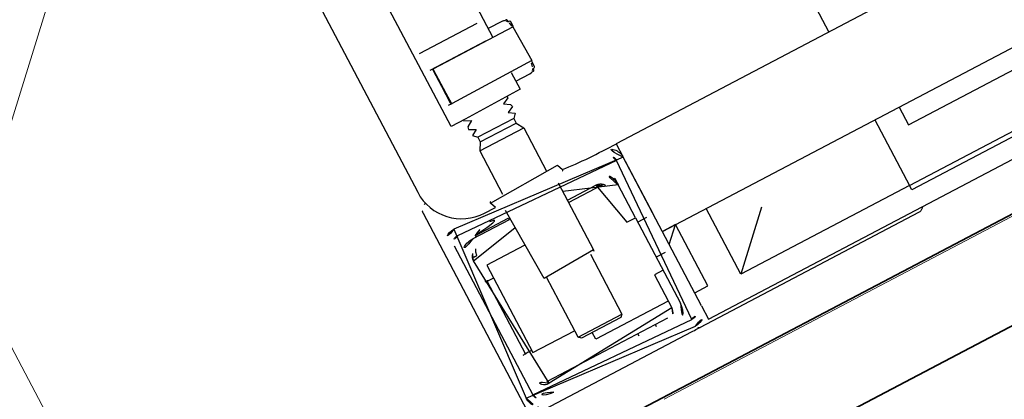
# Model space of a CAD drawing. Header units: metres. Extents: x 7408630 to 7411134, y 5569633 to 5570339.
# Tile 46 of 76: x 7410490.2038 to 7410490.4025, y 5569903.9959 to 5569904.0726. Entities that reach past the tile are written whole.
import ezdxf
from ezdxf.enums import TextEntityAlignment as Align

# ---------------------------------------------------------------- set-up
doc = ezdxf.new("R2010")
doc.units = ezdxf.units.M
doc.header["$MEASUREMENT"] = 0
doc.linetypes.add('HIDDEN2', pattern=[4.762499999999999, 3.175, -1.5875])
doc.layers.add('0-wypos-sanitarne', color=1, linetype='Continuous')
for name, color, linetype, lineweight in [('0-ZABUDOWA GK-MDF', 54, 'Continuous', 35), ('1_POSADZKA PODZIAŁY', 151, 'Continuous', 0), ('OPIS POM NOWE', 140, 'Continuous', 5), ('Opis_pom', 9, 'Continuous', 18)]:
    doc.layers.add(name, color=color, linetype=linetype, lineweight=lineweight)
doc.layers.add('Wyburzenia', color=7, linetype='Continuous', lineweight=13, true_color=0xb0b0b0)
doc.styles.add('ARIAL', font='tahoma.ttf')

# ---------------------------------------------------------------- blocks, each defined once
blk = doc.blocks.new('A$C19D82A3D')
blk.add_lwpolyline([(5, 10), (10.00000000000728, 15)])
blk.add_lwpolyline([(-5, 10), (5, 10), (5, 0), (-5, 0)], close=True)
blk = doc.blocks.new('99400_TOP')
for points in [[(0.1720018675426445, 0.1447827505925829), (0.1720018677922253, 0.08031715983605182)], [(-0.1184726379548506, 0.0496799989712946), (-0.1184726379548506, 0.1396802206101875), (0.1115273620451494, 0.1396802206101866), (0.1115273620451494, 0.0496799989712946)], [(0.186616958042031, 0.08431733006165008), (0.1734478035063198, 0.08431733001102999)], [(0.1673222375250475, 0.08028255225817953), (0.1673222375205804, 0.08143641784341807), (0.1673634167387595, 0.08156351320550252), (0.1674606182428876, 0.08164395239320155), (0.1676694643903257, 0.08169224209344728)], [(0.1681095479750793, 0.08202697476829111), (0.1677601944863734, 0.08161945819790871), (0.1677601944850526, 0.08196068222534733), (0.1677884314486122, 0.08206519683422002), (0.1678611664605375, 0.08213901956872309), (0.1679733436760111, 0.08217672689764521), (0.1680993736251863, 0.0821878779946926), (0.16822339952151, 0.08219178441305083), (0.1684153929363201, 0.0822120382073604), (0.1688682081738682, 0.08231715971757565), (0.1720018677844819, 0.08231715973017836)], [(0.1684782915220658, 0.0822367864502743), (0.1685635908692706, 0.08230160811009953), (0.168760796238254, 0.08231716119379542)], [(0.167512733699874, 0.08053294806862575), (0.1675446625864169, 0.080787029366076), (0.1676647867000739, 0.08132288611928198)], [(0.1737090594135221, 0.08031733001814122), (0.1848089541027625, 0.08031733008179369), (0.1863728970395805, 0.08031733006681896)], [(0.1676694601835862, 0.07094207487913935), (0.1675569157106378, 0.07095758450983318), (0.1674584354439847, 0.07099149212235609), (0.1673739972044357, 0.07105685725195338), (0.1673222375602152, 0.07119889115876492), (0.1673222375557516, 0.0723517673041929)], [(0.1676647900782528, 0.071311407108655), (0.1675446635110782, 0.07184727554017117), (0.1675127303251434, 0.07210139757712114)], [(0.1855830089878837, 0.07231733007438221), (0.1863728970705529, 0.07231733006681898)], [(0.1720018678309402, 0.07031715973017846), (0.168868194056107, 0.07031715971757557), (0.1684151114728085, 0.07042238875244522), (0.1683082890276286, 0.07043683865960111), (0.1681966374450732, 0.07044368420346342), (0.1680647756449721, 0.07044811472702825), (0.1679458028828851, 0.0704626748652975), (0.1678329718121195, 0.07051524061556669), (0.1677601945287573, 0.07067190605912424), (0.1677601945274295, 0.07101483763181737), (0.1681095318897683, 0.07060734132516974)], [(0.1687609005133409, 0.07031715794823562), (0.1686589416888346, 0.07031746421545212), (0.1684786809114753, 0.07039739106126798)], [(0.1759014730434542, 0.06388060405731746), (0.184101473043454, 0.063880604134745)], [(0.1841014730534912, 0.06281761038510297), (0.1759014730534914, 0.06281761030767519)], [(0.1850014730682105, 0.06125876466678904), (0.1750014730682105, 0.06125876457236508)], [(0.1996255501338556, 0.05696495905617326), (0.1997578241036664, 0.05694754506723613), (0.199876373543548, 0.05692170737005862), (0.2000073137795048, 0.05688163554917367)], [(0.2009930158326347, 0.05547456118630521), (0.2009930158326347, 0.01048449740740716)], [(-0.159998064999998, 0.0466799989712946), (-0.159998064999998, 0.04967999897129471), (0.1600019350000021, 0.04967999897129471), (0.1600019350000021, 0.04667999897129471)], [(0.1600019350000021, 0.03367999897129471), (0.1600019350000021, 0.04567999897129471)], [(0.1670042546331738, 0.04411707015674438), (0.1669332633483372, 0.04403108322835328), (0.1668673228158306, 0.04392865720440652), (0.1668073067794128, 0.04381091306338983), (0.1667542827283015, 0.04367999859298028)], [(0.1949889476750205, 0.04411978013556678), (0.1950578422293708, 0.04403745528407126), (0.1951176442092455, 0.04394717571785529), (0.1951687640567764, 0.0438526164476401), (0.1952115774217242, 0.04375756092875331), (0.1952535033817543, 0.04364565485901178), (0.1952844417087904, 0.04354639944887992), (0.1953115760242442, 0.04344216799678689), (0.1953347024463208, 0.04333358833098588), (0.1953536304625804, 0.04322158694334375), (0.19536695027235, 0.04310970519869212), (0.1953783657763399, 0.04301023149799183), (0.1953933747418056, 0.04290583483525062), (0.1953764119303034, 0.04280657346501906), (0.195473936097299, 0.04278419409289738), (0.19557482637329, 0.04277996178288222), (0.1956768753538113, 0.0427788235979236), (0.195783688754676, 0.04277888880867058), (0.1958922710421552, 0.04277914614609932), (0.1961262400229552, 0.04277949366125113), (0.1961625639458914, 0.04288033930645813), (0.1961515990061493, 0.04298611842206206), (0.1961290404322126, 0.04311017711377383), (0.1960941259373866, 0.04323801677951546), (0.1960480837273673, 0.04336222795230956), (0.195941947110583, 0.04356793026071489)], [(0.1635019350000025, 0.03467999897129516), (0.1635019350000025, 0.04217999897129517)], [(0.1740019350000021, 0.0436799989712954), (0.1661790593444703, 0.0436799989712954)], [(0.1860019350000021, 0.04017999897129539), (0.194501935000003, 0.04017999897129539), (0.194501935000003, 0.02017999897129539), (0.1850016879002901, 0.02017999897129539)], [(0.1959086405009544, 0.0372851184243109), (0.1960180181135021, 0.03728688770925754), (0.1961568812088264, 0.03728849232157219), (0.1963204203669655, 0.03728987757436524), (0.1965019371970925, 0.03729100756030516)], [(0.1615019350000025, 0.03367999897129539), (0.1635019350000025, 0.03367999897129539)], [(0.1750016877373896, 0.03237999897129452), (0.1750016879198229, 0.01871716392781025), (0.1755016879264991, 0.0182171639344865), (0.184501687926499, 0.01821716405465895), (0.1850016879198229, 0.01871716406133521), (0.1850016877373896, 0.03237999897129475)], [(0.1600019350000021, 0.02667999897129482), (0.1570019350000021, 0.02967999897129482), (0.1600019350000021, 0.02967999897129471), (-0.159998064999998, 0.02967999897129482), (-0.156998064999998, 0.02967999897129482), (-0.159998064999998, 0.02667999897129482)], [(0.1060236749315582, 0.02967999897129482), (0.1060236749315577, 0.02559639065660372), (-0.1184726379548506, 0.02559639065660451)], [(0.1115273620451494, 0.02967999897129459), (0.111527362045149, 0.01468022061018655), (0.15000152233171, 0.01468022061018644)], [(0.14000152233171, 0.02468022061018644), (0.15000152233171, 0.01468022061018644), (0.15000152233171, 0.02967999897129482)], [(0.1600019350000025, 0.01567999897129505), (0.1570019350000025, 0.01567999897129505), (0.1570019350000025, 0.02967999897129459)], [(0.1615019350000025, 0.02567999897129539), (0.1635019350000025, 0.02567999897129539)], [(0.1965019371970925, 0.02066825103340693), (0.1963204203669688, 0.02066938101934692), (0.1961568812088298, 0.02067076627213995), (0.1960180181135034, 0.02067237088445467), (0.195908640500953, 0.02067414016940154)], [(0.1655019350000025, 0.01667999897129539), (0.1820019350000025, 0.01667999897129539), (0.1820019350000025, 0.01821716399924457)], [(0.1850016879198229, 0.01871716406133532), (0.1750016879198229, 0.01871716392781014)], [(0.1600019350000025, 0.01267999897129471), (0.1600019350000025, 0.009679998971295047), (0.03305183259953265, 0.009679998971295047)], [(0.1672159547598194, 0.01368001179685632), (0.1946662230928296, 0.01368001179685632), (0.1947798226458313, 0.0136800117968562)], [(0.1699981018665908, 0.01317999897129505), (0.1699981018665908, 0.01368001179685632)], [(0.1739981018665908, 0.01317999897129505), (0.1739981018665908, 0.01368001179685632)]]:
    blk.add_lwpolyline(points)
for points in [[(0.180312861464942, 0.1439259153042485, 0.1257130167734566), (0.1946644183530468, 0.1477392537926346, 0.1214387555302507), (0.1951890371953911, 0.1482294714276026, -0.2621187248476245), (0.2000015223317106, 0.1396802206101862), (0.2000015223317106, 0.05968022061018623, -0.414213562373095), (0.1900015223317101, 0.04968022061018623), (0.187516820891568, 0.04968022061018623, 0.405518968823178), (0.1880019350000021, 0.05017999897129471), (0.1880019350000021, 0.05087999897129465, 0.414213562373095), (0.1875019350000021, 0.05137999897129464), (0.1725019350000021, 0.05137999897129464, 0.414213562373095), (0.1720019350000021, 0.05087999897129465), (0.1720019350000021, 0.05017999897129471, 0.4055189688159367), (0.1724870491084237, 0.04968022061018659, 0.001664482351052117), (0.1599349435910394, 0.04967999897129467)], [(0.1720018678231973, 0.07231715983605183), (0.1720018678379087, 0.06851732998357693, 0.4142135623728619), (0.1722018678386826, 0.06831732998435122), (0.1846190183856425, 0.0683173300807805), (0.1878018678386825, 0.06831733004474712, 0.4142135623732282), (0.1880018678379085, 0.06851733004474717), (0.1880018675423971, 0.1448466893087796), (0.1888489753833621, 0.145098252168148), (0.1896882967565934, 0.145374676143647), (0.1905190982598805, 0.1456757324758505), (0.1913406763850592, 0.146001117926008), (0.1921523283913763, 0.1463505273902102), (0.1929533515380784, 0.1467236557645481), (0.1937430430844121, 0.1471201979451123), (0.1945592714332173, 0.1475620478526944), (0.1946451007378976, 0.1476168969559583), (0.1947280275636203, 0.1476784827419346), (0.1948076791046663, 0.1477465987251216), (0.1948833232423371, 0.1478211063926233), (0.1949541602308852, 0.1479015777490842), (0.1950189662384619, 0.1479867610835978)], [(0.1857550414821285, 0.0725171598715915), (0.1857550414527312, 0.08011038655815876), (0.185724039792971, 0.08022057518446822), (0.1856447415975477, 0.08029405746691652), (0.1855466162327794, 0.08031715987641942), (0.1856480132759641, 0.08030283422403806), (0.1857318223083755, 0.08023957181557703), (0.1857728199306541, 0.08013561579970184), (0.1857737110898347, 0.07251715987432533), (0.1857432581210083, 0.07241129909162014), (0.1856668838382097, 0.07234017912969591), (0.1854735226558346, 0.07231715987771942), (0.1855798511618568, 0.07237247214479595), (0.1856353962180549, 0.07251663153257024), (0.1856353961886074, 0.08011767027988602), (0.1855669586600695, 0.08027475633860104), (0.1854735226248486, 0.08031715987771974), (0.1674346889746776, 0.08031715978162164, 0.4142135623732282), (0.1672346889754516, 0.08011715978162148), (0.1672346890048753, 0.07251715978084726, 0.4142135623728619), (0.1674346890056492, 0.07231715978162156), (0.185473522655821, 0.07231715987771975)], [(0.1855554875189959, 0.07231715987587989, 0.4142134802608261), (0.1857553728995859, 0.07251715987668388), (0.1857531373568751, 0.08011488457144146), (0.1857531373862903, 0.07251716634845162), (0.1857243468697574, 0.07241421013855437), (0.1856451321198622, 0.07234043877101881), (0.1855466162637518, 0.0723171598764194)], [(0.175001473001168, 0.06835893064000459), (0.1750014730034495, 0.06811730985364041, -0.05005514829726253), (0.1751475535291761, 0.06785575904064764), (0.1763649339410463, 0.06744842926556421, -0.7198969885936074), (0.176364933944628, 0.0670690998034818), (0.1751475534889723, 0.06666176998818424, -0.050055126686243), (0.1750014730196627, 0.06640021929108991), (0.1750014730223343, 0.06611730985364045, -0.05005514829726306), (0.1751475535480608, 0.06585575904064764), (0.1763649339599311, 0.06544842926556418, -0.7198969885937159), (0.1763649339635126, 0.06506909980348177), (0.1751475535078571, 0.06466176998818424, -0.05005512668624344), (0.1750014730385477, 0.06440021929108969), (0.1759014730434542, 0.06388060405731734), (0.1759014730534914, 0.06281761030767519), (0.1750014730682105, 0.06125876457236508), (0.1750014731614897, 0.05137999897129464)], [(0.185001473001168, 0.06835893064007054), (0.1850014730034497, 0.06811730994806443, 0.05005514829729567), (0.184855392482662, 0.06785575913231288), (0.1836380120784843, 0.06744842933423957, 0.719896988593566), (0.183638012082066, 0.06706909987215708), (0.1848553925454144, 0.06666177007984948, 0.05005512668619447), (0.1850014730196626, 0.06640021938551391), (0.1850014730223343, 0.06611730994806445, 0.05005514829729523), (0.1848553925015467, 0.06585575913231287), (0.183638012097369, 0.06544842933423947, 0.7198969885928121), (0.1836380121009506, 0.06506909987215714), (0.1848553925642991, 0.06466177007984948, 0.0500551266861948), (0.1850014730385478, 0.0644002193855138), (0.184101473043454, 0.063880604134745), (0.1841014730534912, 0.06281761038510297), (0.1850014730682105, 0.06125876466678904), (0.1850014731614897, 0.05137999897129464)], [(0.2009930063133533, 0.0554745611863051, 0.1989090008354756), (0.2005536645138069, 0.0565352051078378, 0.0913009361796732), (0.2001062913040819, 0.056843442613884)], [(0.1740019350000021, 0.04817999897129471), (0.1740019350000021, 0.03287999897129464, 0.414213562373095), (0.1745019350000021, 0.03237999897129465), (0.1855019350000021, 0.03237999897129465, 0.414213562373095), (0.1860019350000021, 0.03287999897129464), (0.1860019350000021, 0.04817999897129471)], [(0.1637938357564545, 0.0436799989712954), (0.1635019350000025, 0.0436799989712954), (0.1635019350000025, 0.04217999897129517, -0.414213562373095), (0.1675019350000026, 0.04617999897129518), (0.1740019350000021, 0.04617999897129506)], [(0.1937476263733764, 0.04656097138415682, 0.1190956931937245), (0.1899976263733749, 0.04764337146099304, 0.1190956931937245), (0.1862476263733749, 0.04656097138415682)], [(0.1937476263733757, 0.04617999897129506), (0.1937476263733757, 0.04656097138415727), (0.1862476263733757, 0.04656097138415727), (0.1862476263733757, 0.04617999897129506), (0.1945019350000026, 0.04617999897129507, -0.414213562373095), (0.1985019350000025, 0.04217999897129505)], [(0.1740019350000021, 0.04417999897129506), (0.1675019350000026, 0.04417999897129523, 0.414213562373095), (0.1655019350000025, 0.04217999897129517), (0.1655019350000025, 0.03467999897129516), (0.1635019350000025, 0.03467999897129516), (0.1635019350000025, 0.01517999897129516, 0.414213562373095), (0.1675019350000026, 0.01117999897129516)], [(0.1635019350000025, 0.02267999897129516), (0.1655019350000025, 0.02267999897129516), (0.1655019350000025, 0.01517999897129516, 0.414213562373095), (0.1675019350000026, 0.01317999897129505), (0.1945019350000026, 0.01317999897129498, 0.414213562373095), (0.1965019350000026, 0.01517999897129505), (0.1965019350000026, 0.04217999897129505, 0.414213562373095), (0.1945019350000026, 0.04417999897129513), (0.1860019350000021, 0.04417999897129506)], [(0.194501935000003, 0.0372123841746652), (0.1951502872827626, 0.03721538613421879), (0.1954206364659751, 0.03721729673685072), (0.1955995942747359, 0.0372198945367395), (0.195666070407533, 0.03722287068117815, 0.1164652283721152), (0.1958896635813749, 0.03727563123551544), (0.1960062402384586, 0.03733391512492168), (0.1960062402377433, 0.02062534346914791), (0.195889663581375, 0.02068362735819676, 0.1164652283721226), (0.195666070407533, 0.02073638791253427), (0.1954206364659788, 0.0207419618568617), (0.1951502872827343, 0.02074387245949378), (0.194501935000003, 0.02074687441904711)], [(0.1945019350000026, 0.01117999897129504, 0.414213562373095), (0.1985019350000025, 0.01517999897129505)], [(0.198697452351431, 0.01002469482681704, 0.0001142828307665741), (0.1986974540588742, 0.01002423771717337, 0.5170148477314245), (0.2000326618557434, 0.00908606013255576), (0.1999324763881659, 0.009052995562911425), (0.1998334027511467, 0.00902680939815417), (0.1997143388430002, 0.009004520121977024), (0.1995835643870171, 0.008991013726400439), (0.1994826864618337, 0.008988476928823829), (0.1990272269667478, 0.008991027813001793), (0.198408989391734, 0.008992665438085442), (0.1977092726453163, 0.00899322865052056), (0.1642751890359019, 0.008993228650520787), (0.1639258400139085, 0.008993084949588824), (0.1635663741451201, 0.008992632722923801), (0.1632325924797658, 0.008991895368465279), (0.1629359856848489, 0.008990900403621), (0.1626871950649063, 0.00898968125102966), (0.1624946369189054, 0.00898828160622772), (0.1623653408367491, 0.00898674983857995)], [(0.1112381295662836, 0.009679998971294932), (0.1114241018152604, 0.009443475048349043), (0.1116536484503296, 0.009248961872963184), (0.1119173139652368, 0.0091040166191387), (0.1122046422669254, 0.009014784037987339), (0.1125041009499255, 0.008984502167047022), (0.1622983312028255, 0.00898450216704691, 0.3262309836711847), (0.1632508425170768, 0.009679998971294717)]]:
    blk.add_lwpolyline(points, format="xyb")
for points in [[(0.1600019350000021, 0.01267999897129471), (0.1600019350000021, 0.04667999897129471, -0.414213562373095), (0.1630019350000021, 0.04967999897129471), (0.1970019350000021, 0.04967999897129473, -0.414213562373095), (0.2000019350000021, 0.04667999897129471), (0.2000019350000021, 0.01267999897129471, -0.414213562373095), (0.1970019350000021, 0.009679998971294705), (0.1630019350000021, 0.009679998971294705, -0.414213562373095)], [(0.1985019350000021, 0.04667999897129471), (0.1985019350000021, 0.01267999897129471, -0.414213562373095), (0.1970019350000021, 0.0111799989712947), (0.1630019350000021, 0.0111799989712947, -0.414213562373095), (0.1615019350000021, 0.01267999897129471), (0.1615019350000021, 0.04667999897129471, -0.414213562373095), (0.1630019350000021, 0.04817999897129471), (0.1970019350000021, 0.04817999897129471, -0.414213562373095)]]:
    blk.add_lwpolyline(points, format="xyb", close=True)
blk.add_lwpolyline([(-0.1184726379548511, 0.01368022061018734), (0.111527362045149, 0.01368022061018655), (0.111527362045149, 0.01468022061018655), (-0.1184726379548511, 0.01468022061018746)], close=True)
for centre, major_axis, ratio, start_param, end_param in [((0.1676822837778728, 0.08149294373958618), (-1.309428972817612e-05, 0.0001995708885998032), 0.1993571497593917, 6.276702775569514, 6.276743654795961), ((0.1676822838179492, 0.07114137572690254), (-1.309428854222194e-05, -0.0001995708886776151), 0.1993571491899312, 0.006339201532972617, 0.006379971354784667)]:
    blk.add_ellipse(centre, major_axis=major_axis, ratio=ratio, start_param=start_param, end_param=end_param)
blk = doc.blocks.new('A$Cff2eaf8b')
blk.add_blockref('99400_TOP', (-1.93500011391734e-06, -0.08217999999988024))
blk = doc.blocks.new('A$C6ce7c513')
at = {"lineweight": 0}
blk.add_lwpolyline([(-0.1754760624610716, -0.0004899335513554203), (0.1754725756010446, -0.0004899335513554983)], dxfattribs=at)
blk = doc.blocks.new('A$C142d3faa')
at = {"layer": '1_POSADZKA PODZIAŁY'}
h = blk.add_hatch(dxfattribs=at)
h.set_pattern_fill('_USER', color=256, scale=80, double=1, pattern_type=0)
h.set_pattern_definition([(0, (-58931.34199039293, 199163.1944934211), (0, 80), []), (90, (-58931.34199039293, 199163.1944934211), (-80, 4.898587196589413e-15), [])])
h.paths.add_polyline_path([(28.22535916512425, 1045.606190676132), (175.2253591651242, 1045.606190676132), (175.2253591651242, 1273.606190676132), (408.2253591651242, 1273.606190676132), (408.2253591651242, 1588.606190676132), (65.22535916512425, 1588.606190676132), (65.22535916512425, 1464.606190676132), (38.22535945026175, 1464.606190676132), (38.22535945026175, 1191.606190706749), (63.22535916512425, 1191.606190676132), (63.22535915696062, 1179.606190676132), (27.22535916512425, 1179.606190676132)])
at = {"layer": '0-ZABUDOWA GK-MDF'}
for points in [[(167.2253591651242, 1568.606190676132), (65.22535954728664, 1568.606190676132)], [(167.2253591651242, 1566.606190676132), (65.22535954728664, 1566.606190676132)]]:
    blk.add_lwpolyline(points, dxfattribs=at)
at = {"layer": '0-wypos-sanitarne', "xscale": -100, "yscale": 100, "zscale": 100}
for name, p in [('A$Cff2eaf8b', (114.7253593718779, 1576.824190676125)), ('A$C6ce7c513', (114.7253593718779, 1568.606190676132))]:
    blk.add_blockref(name, p, dxfattribs=at)
at = {"layer": 'Wyburzenia', "linetype": 'HIDDEN2', "ltscale": 3, "xscale": -1, "rotation": 270}
blk.add_blockref('A$C19D82A3D', (76.01003313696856, 1572.539716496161), dxfattribs=at)
at = {"layer": 'OPIS POM NOWE', "style": 'ARIAL'}
for tag, p in [('E1,4', (2085.453509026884, 1677.902724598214)), ('E1,4', (2642.565068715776, 1467.098580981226)), ('E1,4', (2887.554946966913, 1334.669140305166)), ('E1,1', (2346.15172770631, 945.3069204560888)), ('E1,2', (2380.289767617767, 731.4605824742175)), ('E1,4', (3248.926969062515, 423.5622677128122)), ('E1,3', (2269.290473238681, 389.8474601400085)), ('E1,5', (4145.396889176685, -41.41678165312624))]:
    blk.add_attdef(tag, text='', height=23.936, dxfattribs=at).set_placement(p, align=Align.MIDDLE_CENTER)
at = {"layer": 'Opis_pom', "ltscale": 0.7, "style": 'ARIAL'}
for tag, p in [('B1,18', (784.175454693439, 4749.376909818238)), ('B1,21', (1474.160621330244, 4744.552251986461)), ('B1/17', (593.1950013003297, 4721.360037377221)), ('1,23', (2643.879736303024, 4721.360037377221)), ('1,22', (2015.997302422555, 4715.619925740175)), ('A1,1', (-123.2752701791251, 4710.792713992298)), ('B1,1', (2964.213888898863, 4687.194759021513)), ('B1,19', (983.4770436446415, 4684.250472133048)), ('A1,6', (-365.3793687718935, 4657.226791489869)), ('A1,16', (198.2072643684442, 4631.436355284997)), ('B1,20', (1267.194878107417, 4624.632454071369)), ('B1,3', (3298.013043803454, 4567.235815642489)), ('B1,4', (4545.109849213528, 4480.622250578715)), ('A1,5', (-782.1155021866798, 4446.932694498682)), ('A1,2', (-186.9193724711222, 4425.112318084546)), ('A1,15', (198.2072643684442, 4391.000839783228)), ('B1,2', (2872.012077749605, 4302.459186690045)), ('A1,3', (-121.2895641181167, 4150.905633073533)), ('B1,8', (2427.383192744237, 4053.123158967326)), ('B1,6', (4754.926236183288, 3940.334623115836)), ('A1,4', (-837.6792277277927, 3920.772192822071)), ('B1,14', (401.2060605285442, 3890.998977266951)), ('B1,13', (1255.283140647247, 3857.264790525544)), ('B1,5', (4487.887436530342, 3854.524062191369)), ('B1,10', (1961.599271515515, 3852.276071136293)), ('B1,9', (2126.781835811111, 3827.246892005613)), ('B1,7', (3203.179523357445, 3799.68363001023)), ('B1,11', (2118.658790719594, 3658.838670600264)), ('B1,12', (1949.477289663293, 3633.257187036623)), ('C1,2', (2894.604733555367, 3427.283363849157)), ('C1,3', (2160.246723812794, 3198.455877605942)), ('C1,1', (3129.25555325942, 2706.44898945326)), ('C1,4', (2077.339235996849, 2485.413103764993)), ('C1,5', (2131.383208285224, 2180.309788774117)), ('C1,10', (3196.043433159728, 2172.920878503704)), ('C1,9', (3215.995519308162, 1907.634199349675)), ('C1,6', (2168.073843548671, 1819.58528353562)), ('D0,18', (1348.653176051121, 1483.781635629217)), ('C1,8', (2890.195548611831, 1472.29709332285)), ('C1,7', (2247.746238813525, 1432.404889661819)), ('D,03', (680.1466722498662, 1361.206844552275)), ('D0,15', (1769.826019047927, 1360.285680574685)), ('D,07', (301.6534830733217, 1339.208595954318)), ('D0,6', (-189.623502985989, 1299.117330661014)), ('D0,8', (-573.6059719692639, 1280.794415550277)), ('D0,2', (1011.718833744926, 1184.667071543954)), ('D0,4', (520.2942003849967, 1181.603761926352)), ('D0,14', (1790.011409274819, 1156.002015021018)), ('D,05', (264.3299696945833, 1077.697489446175)), ('D0,13', (1760.78024321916, 974.2700197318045)), ('D0,09', (-770.0709432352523, 944.5551283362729)), ('D0,1', (999.9887503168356, 928.6062601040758)), ('D0,10', (-751.0723892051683, 564.5580135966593)), ('D0,11', (-751.0723892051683, 336.7382673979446)), ('D0,12', (198.7439030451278, 306.3970252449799))]:
    blk.add_attdef(tag, text='', height=11.968, dxfattribs=at).set_placement(p, align=Align.MIDDLE_CENTER)

msp = doc.modelspace()

# ---------------------------------------------------------------- block references
at = {"xscale": 0.01, "yscale": 0.01, "zscale": 0.01, "rotation": 27.75854060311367}
msp.add_blockref('A$C142d3faa', (7410496.779402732, 5569889.662845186), dxfattribs=at)

doc.saveas('drawing.dxf')
